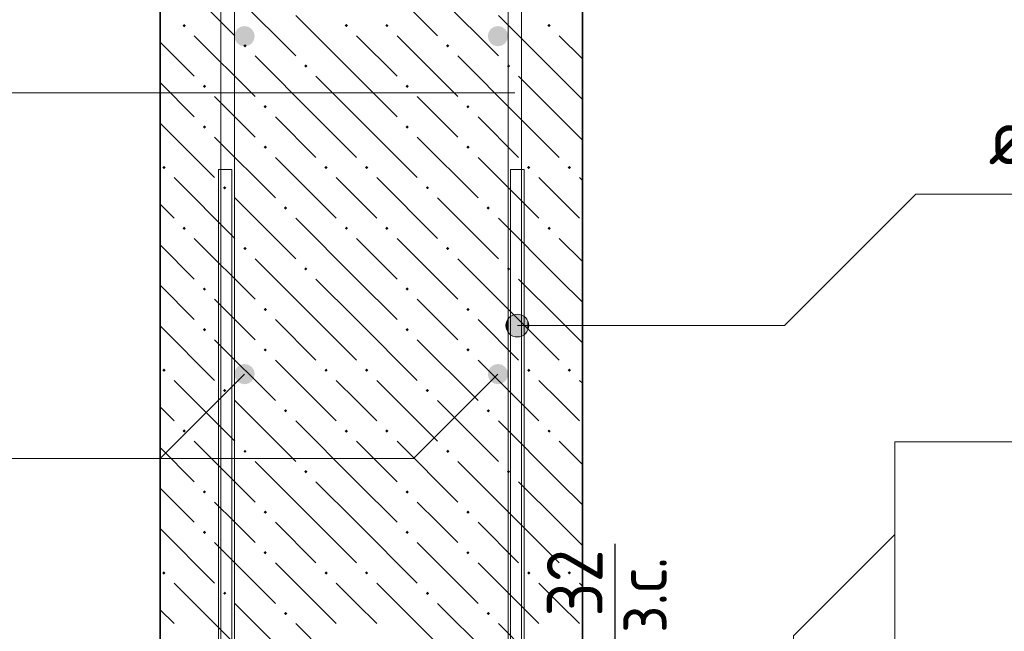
# Model space of a CAD drawing. Header units: millimetres. Extents: x 0 to 42000, y 0 to 29700.
# Tile 4 of 21: x 5342 to 9228, y 9294 to 11707. Entities that reach past the tile are written whole.
import ezdxf

# ---------------------------------------------------------------- set-up
doc = ezdxf.new("R2010")
doc.units = ezdxf.units.MM
for name, color, linetype, lineweight in [('Standard', 7, 'Continuous', 25), ('ЖБ Стена верхний уровень', 7, 'Continuous', 35), ('Позиционная метка линия выноска', 7, 'Continuous', 13), ('Стена обрамление П-обр.', 7, 'Continuous', 35), ('Стена фоновая арматура У1', 7, 'Continuous', 18), ('Стена фоновая арматура Х1', 7, 'Continuous', 35)]:
    doc.layers.add(name, color=color, linetype=linetype, lineweight=lineweight)
doc.layers.add('Размерная выноска', color=7, linetype='Continuous')
doc.styles.add('ISOCPEUR', font='txt')

msp = doc.modelspace()

# ---------------------------------------------------------------- hatches: boundary and pattern name
at = {"layer": 'ЖБ Стена верхний уровень', "linetype": 'Continuous', "lineweight": 18, "transparency": 33554687}
for points in [[(5985.2, 11683.9), (5991.7, 11690.4), (5998.2, 11683.9), (5991.7, 11677.4)], [(6625.2, 11683.9), (6631.7, 11690.4), (6638.2, 11683.9), (6631.7, 11677.4)], [(6785.2, 11683.9), (6791.7, 11690.4), (6798.2, 11683.9), (6791.7, 11677.4)], [(7425.2, 11683.9), (7431.7, 11690.4), (7438.2, 11683.9), (7431.7, 11677.4)], [(6225.2, 11603.9), (6231.7, 11610.4), (6238.2, 11603.9), (6231.7, 11597.4)], [(7025.2, 11603.9), (7031.7, 11610.4), (7038.2, 11603.9), (7031.7, 11597.4)], [(6465.2, 11523.9), (6471.7, 11530.4), (6478.2, 11523.9), (6471.7, 11517.4)], [(7265.2, 11523.9), (7271.7, 11530.4), (7278.2, 11523.9), (7271.7, 11517.4)], [(6065.2, 11443.9), (6071.7, 11450.4), (6078.2, 11443.9), (6071.7, 11437.4)], [(6865.2, 11443.9), (6871.7, 11450.4), (6878.2, 11443.9), (6871.7, 11437.4)], [(6305.2, 11363.9), (6311.7, 11370.4), (6318.2, 11363.9), (6311.7, 11357.4)], [(7105.2, 11363.9), (7111.7, 11370.4), (7118.2, 11363.9), (7111.7, 11357.4)], [(6065.2, 11283.9), (6071.7, 11290.4), (6078.2, 11283.9), (6071.7, 11277.4)], [(6865.2, 11283.9), (6871.7, 11290.4), (6878.2, 11283.9), (6871.7, 11277.4)], [(6305.2, 11203.9), (6311.7, 11210.4), (6318.2, 11203.9), (6311.7, 11197.4)], [(7105.2, 11203.9), (7111.7, 11210.4), (7118.2, 11203.9), (7111.7, 11197.4)], [(5905.2, 11123.9), (5911.7, 11130.4), (5918.2, 11123.9), (5911.7, 11117.4)], [(6545.2, 11123.9), (6551.7, 11130.4), (6558.2, 11123.9), (6551.7, 11117.4)], [(6705.2, 11123.9), (6711.7, 11130.4), (6718.2, 11123.9), (6711.7, 11117.4)], [(7345.2, 11123.9), (7351.7, 11130.4), (7358.2, 11123.9), (7351.7, 11117.4)], [(7505.2, 11123.9), (7511.7, 11130.4), (7518.2, 11123.9), (7511.7, 11117.4)], [(6145.2, 11043.9), (6151.7, 11050.4), (6158.2, 11043.9), (6151.7, 11037.4)], [(6945.2, 11043.9), (6951.7, 11050.4), (6958.2, 11043.9), (6951.7, 11037.4)], [(6385.2, 10963.9), (6391.7, 10970.4), (6398.2, 10963.9), (6391.7, 10957.4)], [(7185.2, 10963.9), (7191.7, 10970.4), (7198.2, 10963.9), (7191.7, 10957.4)], [(5985.2, 10883.9), (5991.7, 10890.4), (5998.2, 10883.9), (5991.7, 10877.4)], [(6625.2, 10883.9), (6631.7, 10890.4), (6638.2, 10883.9), (6631.7, 10877.4)], [(6785.2, 10883.9), (6791.7, 10890.4), (6798.2, 10883.9), (6791.7, 10877.4)], [(7425.2, 10883.9), (7431.7, 10890.4), (7438.2, 10883.9), (7431.7, 10877.4)], [(6225.2, 10803.9), (6231.7, 10810.4), (6238.2, 10803.9), (6231.7, 10797.4)], [(7025.2, 10803.9), (7031.7, 10810.4), (7038.2, 10803.9), (7031.7, 10797.4)], [(6465.2, 10723.9), (6471.7, 10730.4), (6478.2, 10723.9), (6471.7, 10717.4)], [(7265.2, 10723.9), (7271.7, 10730.4), (7278.2, 10723.9), (7271.7, 10717.4)], [(6065.2, 10643.9), (6071.7, 10650.4), (6078.2, 10643.9), (6071.7, 10637.4)], [(6865.2, 10643.9), (6871.7, 10650.4), (6878.2, 10643.9), (6871.7, 10637.4)], [(6305.2, 10563.9), (6311.7, 10570.4), (6318.2, 10563.9), (6311.7, 10557.4)], [(7105.2, 10563.9), (7111.7, 10570.4), (7118.2, 10563.9), (7111.7, 10557.4)], [(6065.2, 10483.9), (6071.7, 10490.4), (6078.2, 10483.9), (6071.7, 10477.4)], [(6865.2, 10483.9), (6871.7, 10490.4), (6878.2, 10483.9), (6871.7, 10477.4)], [(6305.2, 10403.9), (6311.7, 10410.4), (6318.2, 10403.9), (6311.7, 10397.4)], [(7105.2, 10403.9), (7111.7, 10410.4), (7118.2, 10403.9), (7111.7, 10397.4)], [(5905.2, 10323.9), (5911.7, 10330.4), (5918.2, 10323.9), (5911.7, 10317.4)], [(6545.2, 10323.9), (6551.7, 10330.4), (6558.2, 10323.9), (6551.7, 10317.4)], [(6705.2, 10323.9), (6711.7, 10330.4), (6718.2, 10323.9), (6711.7, 10317.4)], [(7345.2, 10323.9), (7351.7, 10330.4), (7358.2, 10323.9), (7351.7, 10317.4)], [(7505.2, 10323.9), (7511.7, 10330.4), (7518.2, 10323.9), (7511.7, 10317.4)], [(6145.2, 10243.9), (6151.7, 10250.4), (6158.2, 10243.9), (6151.7, 10237.4)], [(6945.2, 10243.9), (6951.7, 10250.4), (6958.2, 10243.9), (6951.7, 10237.4)], [(6385.2, 10163.9), (6391.7, 10170.4), (6398.2, 10163.9), (6391.7, 10157.4)], [(7185.2, 10163.9), (7191.7, 10170.4), (7198.2, 10163.9), (7191.7, 10157.4)], [(5985.2, 10083.9), (5991.7, 10090.4), (5998.2, 10083.9), (5991.7, 10077.4)], [(6625.2, 10083.9), (6631.7, 10090.4), (6638.2, 10083.9), (6631.7, 10077.4)], [(6785.2, 10083.9), (6791.7, 10090.4), (6798.2, 10083.9), (6791.7, 10077.4)], [(7425.2, 10083.9), (7431.7, 10090.4), (7438.2, 10083.9), (7431.7, 10077.4)], [(6225.2, 10003.9), (6231.7, 10010.4), (6238.2, 10003.9), (6231.7, 9997.4)], [(7025.2, 10003.9), (7031.7, 10010.4), (7038.2, 10003.9), (7031.7, 9997.4)], [(6465.2, 9923.9), (6471.7, 9930.4), (6478.2, 9923.9), (6471.7, 9917.4)], [(7265.2, 9923.9), (7271.7, 9930.4), (7278.2, 9923.9), (7271.7, 9917.4)], [(6065.2, 9843.9), (6071.7, 9850.4), (6078.2, 9843.9), (6071.7, 9837.4)], [(6865.2, 9843.9), (6871.7, 9850.4), (6878.2, 9843.9), (6871.7, 9837.4)], [(6305.2, 9763.9), (6311.7, 9770.4), (6318.2, 9763.9), (6311.7, 9757.4)], [(7105.2, 9763.9), (7111.7, 9770.4), (7118.2, 9763.9), (7111.7, 9757.4)], [(6065.2, 9683.9), (6071.7, 9690.4), (6078.2, 9683.9), (6071.7, 9677.4)], [(6865.2, 9683.9), (6871.7, 9690.4), (6878.2, 9683.9), (6871.7, 9677.4)], [(6305.2, 9603.9), (6311.7, 9610.4), (6318.2, 9603.9), (6311.7, 9597.4)], [(7105.2, 9603.9), (7111.7, 9610.4), (7118.2, 9603.9), (7111.7, 9597.4)], [(5905.2, 9523.9), (5911.7, 9530.4), (5918.2, 9523.9), (5911.7, 9517.4)], [(6545.2, 9523.9), (6551.7, 9530.4), (6558.2, 9523.9), (6551.7, 9517.4)], [(6705.2, 9523.9), (6711.7, 9530.4), (6718.2, 9523.9), (6711.7, 9517.4)], [(7345.2, 9523.9), (7351.7, 9530.4), (7358.2, 9523.9), (7351.7, 9517.4)], [(7505.2, 9523.9), (7511.7, 9530.4), (7518.2, 9523.9), (7511.7, 9517.4)], [(6145.2, 9443.9), (6151.7, 9450.4), (6158.2, 9443.9), (6151.7, 9437.4)], [(6945.2, 9443.9), (6951.7, 9450.4), (6958.2, 9443.9), (6951.7, 9437.4)], [(6385.2, 9363.9), (6391.7, 9370.4), (6398.2, 9363.9), (6391.7, 9357.4)], [(7185.2, 9363.9), (7191.7, 9370.4), (7198.2, 9363.9), (7191.7, 9357.4)]]:
    msp.add_hatch(color=7, dxfattribs=at).paths.add_polyline_path(points, flags=16)
at = {"layer": 'Позиционная метка линия выноска', "linetype": 'Continuous', "lineweight": 13, "transparency": 33554687}
for points in [[(7284.1, 10461.5), (7284.1, 10538.9), (7267.9, 10522.7)], [(7306.6, 10455.2), (7306.6, 10545.2), (7284.1, 10538.9)], [(7306.6, 10455.2), (7284.1, 10538.9), (7284.1, 10461.5)], [(7329.1, 10461.5), (7329.1, 10538.9), (7306.6, 10545.2)], [(7329.1, 10461.5), (7306.6, 10545.2), (7306.6, 10455.2)], [(7345.3, 10477.7), (7345.3, 10522.7), (7329.1, 10538.9)], [(7345.3, 10477.7), (7329.1, 10538.9), (7329.1, 10461.5)], [(7267.9, 10477.7), (7267.9, 10522.7), (7261.6, 10500.2)], [(7284.1, 10461.5), (7267.9, 10522.7), (7267.9, 10477.7)], [(7345.3, 10522.7), (7345.3, 10477.7), (7351.6, 10500.2)]]:
    msp.add_hatch(color=7, dxfattribs=at).paths.add_polyline_path(points)
at = {"layer": 'Стена фоновая арматура Х1', "linetype": 'Continuous', "lineweight": 18, "transparency": 33554687}
for points in [[(6269.9, 11642), (6266.9, 11657.3), (6258.2, 11670.3), (6245.2, 11679), (6229.9, 11682), (6214.6, 11679), (6201.6, 11670.3), (6193, 11657.3), (6189.9, 11642), (6193, 11626.7), (6201.6, 11613.7), (6214.6, 11605.1), (6229.9, 11602), (6245.2, 11605.1), (6258.2, 11613.7), (6266.9, 11626.7)], [(7269.9, 11642), (7266.9, 11657.3), (7258.2, 11670.3), (7245.2, 11679), (7229.9, 11682), (7214.6, 11679), (7201.6, 11670.3), (7193, 11657.3), (7189.9, 11642), (7193, 11626.7), (7201.6, 11613.7), (7214.6, 11605.1), (7229.9, 11602), (7245.2, 11605.1), (7258.2, 11613.7), (7266.9, 11626.7)], [(6269.9, 10308.7), (6266.9, 10324), (6258.2, 10337), (6245.2, 10345.6), (6229.9, 10348.7), (6214.6, 10345.6), (6201.6, 10337), (6193, 10324), (6189.9, 10308.7), (6193, 10293.4), (6201.6, 10280.4), (6214.6, 10271.7), (6229.9, 10268.7), (6245.2, 10271.7), (6258.2, 10280.4), (6266.9, 10293.4)], [(7269.9, 10308.7), (7266.9, 10324), (7258.2, 10337), (7245.2, 10345.6), (7229.9, 10348.7), (7214.6, 10345.6), (7201.6, 10337), (7193, 10324), (7189.9, 10308.7), (7193, 10293.4), (7201.6, 10280.4), (7214.6, 10271.7), (7229.9, 10268.7), (7245.2, 10271.7), (7258.2, 10280.4), (7266.9, 10293.4)]]:
    msp.add_hatch(color=7, dxfattribs=at).paths.add_polyline_path(points)

# ---------------------------------------------------------------- linework, layer by layer
at = {"layer": 'ЖБ Стена верхний уровень', "color": 7, "linetype": 'Continuous', "lineweight": 35, "transparency": 33554687}
for p, q in [((5896.6, 13241), (5896.6, 9208.7)), ((7563.2, 9208.7), (7563.2, 13241))]:
    msp.add_line(p, q, dxfattribs=at)
at = {"layer": 'ЖБ Стена верхний уровень', "color": 9, "linetype": 'Continuous', "lineweight": 18, "true_color": 0xc7c7c7, "transparency": 33554687}
for p, q in [((5951.7, 11883.9), (6191.7, 11643.9)), ((6751.7, 11883.9), (6991.7, 11643.9)), ((6191.7, 11803.9), (6431.7, 11563.9)), ((6991.7, 11803.9), (7231.7, 11563.9)), ((6671.7, 11483.9), (6431.7, 11723.9)), ((7471.7, 11483.9), (7231.7, 11723.9)), ((5896.6, 11619), (6031.7, 11483.9)), ((6031.7, 11643.9), (6271.7, 11403.9)), ((6671.7, 11643.9), (6831.7, 11483.9)), ((6831.7, 11643.9), (7071.7, 11403.9)), ((7471.7, 11643.9), (7563.2, 11552.4)), ((6511.7, 11323.9), (6271.7, 11563.9)), ((7311.7, 11323.9), (7071.7, 11563.9)), ((6511.7, 11483.9), (6671.7, 11323.9)), ((6671.7, 11483.9), (6831.7, 11323.9)), ((7311.7, 11483.9), (7471.7, 11323.9)), ((7471.7, 11483.9), (7563.2, 11392.4)), ((5896.6, 11459), (6031.7, 11323.9)), ((6191.7, 11323.9), (6111.7, 11403.9)), ((6991.7, 11323.9), (6911.7, 11403.9)), ((6271.7, 11243.9), (6191.7, 11323.9)), ((6351.7, 11323.9), (6511.7, 11163.9)), ((6511.7, 11323.9), (6671.7, 11163.9)), ((6671.7, 11323.9), (6911.7, 11083.9)), ((7071.7, 11243.9), (6991.7, 11323.9)), ((7151.7, 11323.9), (7311.7, 11163.9)), ((7311.7, 11323.9), (7471.7, 11163.9)), ((7471.7, 11323.9), (7563.2, 11232.4)), ((5896.6, 11299), (6111.7, 11083.9)), ((6111.7, 11243.9), (6351.7, 11003.9)), ((6911.7, 11243.9), (7151.7, 11003.9)), ((6351.7, 11163.9), (6591.7, 10923.9)), ((7151.7, 11163.9), (7391.7, 10923.9)), ((5951.7, 11083.9), (6191.7, 10843.9)), ((6671.7, 11003.9), (6591.7, 11083.9)), ((6751.7, 11083.9), (6991.7, 10843.9)), ((7471.7, 11003.9), (7391.7, 11083.9)), ((7551.7, 11083.9), (7563.2, 11072.4)), ((6191.7, 11003.9), (6431.7, 10763.9)), ((6751.7, 10923.9), (6671.7, 11003.9)), ((6991.7, 11003.9), (7231.7, 10763.9)), ((7551.7, 10923.9), (7471.7, 11003.9)), ((5951.7, 10923.9), (5896.6, 10979)), ((6671.7, 10683.9), (6431.7, 10923.9)), ((7471.7, 10683.9), (7231.7, 10923.9)), ((6031.7, 10843.9), (6271.7, 10603.9)), ((6671.7, 10843.9), (6831.7, 10683.9)), ((6831.7, 10843.9), (7071.7, 10603.9)), ((7471.7, 10843.9), (7563.2, 10752.4)), ((5896.6, 10819), (6031.7, 10683.9)), ((6511.7, 10523.9), (6271.7, 10763.9)), ((7311.7, 10523.9), (7071.7, 10763.9)), ((5896.6, 10659), (6031.7, 10523.9)), ((6511.7, 10683.9), (6671.7, 10523.9)), ((6671.7, 10683.9), (6831.7, 10523.9)), ((7311.7, 10683.9), (7471.7, 10523.9)), ((7471.7, 10683.9), (7563.2, 10592.4)), ((6191.7, 10523.9), (6111.7, 10603.9)), ((6991.7, 10523.9), (6911.7, 10603.9)), ((5896.6, 10499), (6111.7, 10283.9)), ((6271.7, 10443.9), (6191.7, 10523.9)), ((6351.7, 10523.9), (6511.7, 10363.9)), ((6511.7, 10523.9), (6671.7, 10363.9)), ((6671.7, 10523.9), (6911.7, 10283.9)), ((7071.7, 10443.9), (6991.7, 10523.9)), ((7151.7, 10523.9), (7311.7, 10363.9)), ((7311.7, 10523.9), (7471.7, 10363.9)), ((7471.7, 10523.9), (7563.2, 10432.4)), ((6111.7, 10443.9), (6351.7, 10203.9)), ((6911.7, 10443.9), (7151.7, 10203.9)), ((6351.7, 10363.9), (6591.7, 10123.9)), ((7151.7, 10363.9), (7391.7, 10123.9)), ((5951.7, 10283.9), (6191.7, 10043.9)), ((6671.7, 10203.9), (6591.7, 10283.9)), ((6751.7, 10283.9), (6991.7, 10043.9)), ((7471.7, 10203.9), (7391.7, 10283.9)), ((7551.7, 10283.9), (7563.2, 10272.4)), ((6191.7, 10203.9), (6431.7, 9963.9)), ((6751.7, 10123.9), (6671.7, 10203.9)), ((6991.7, 10203.9), (7231.7, 9963.9)), ((7551.7, 10123.9), (7471.7, 10203.9)), ((5951.7, 10123.9), (5896.6, 10179)), ((6671.7, 9883.9), (6431.7, 10123.9)), ((7471.7, 9883.9), (7231.7, 10123.9)), ((6031.7, 10043.9), (6271.7, 9803.9)), ((6671.7, 10043.9), (6831.7, 9883.9)), ((6831.7, 10043.9), (7071.7, 9803.9)), ((7471.7, 10043.9), (7563.2, 9952.4)), ((5896.6, 10019), (6031.7, 9883.9)), ((6511.7, 9723.9), (6271.7, 9963.9)), ((7311.7, 9723.9), (7071.7, 9963.9)), ((6511.7, 9883.9), (6671.7, 9723.9)), ((6671.7, 9883.9), (6831.7, 9723.9)), ((7311.7, 9883.9), (7471.7, 9723.9)), ((7471.7, 9883.9), (7563.2, 9792.4)), ((5896.6, 9859), (6031.7, 9723.9)), ((6191.7, 9723.9), (6111.7, 9803.9)), ((6991.7, 9723.9), (6911.7, 9803.9)), ((6271.7, 9643.9), (6191.7, 9723.9)), ((6351.7, 9723.9), (6511.7, 9563.9)), ((6511.7, 9723.9), (6671.7, 9563.9)), ((6671.7, 9723.9), (6911.7, 9483.9)), ((7071.7, 9643.9), (6991.7, 9723.9)), ((7151.7, 9723.9), (7311.7, 9563.9)), ((7311.7, 9723.9), (7471.7, 9563.9)), ((7471.7, 9723.9), (7563.2, 9632.4)), ((5896.6, 9699), (6111.7, 9483.9)), ((6111.7, 9643.9), (6351.7, 9403.9)), ((6911.7, 9643.9), (7151.7, 9403.9)), ((6351.7, 9563.9), (6591.7, 9323.9)), ((7151.7, 9563.9), (7391.7, 9323.9)), ((5951.7, 9483.9), (6191.7, 9243.9)), ((6671.7, 9403.9), (6591.7, 9483.9)), ((6751.7, 9483.9), (6991.7, 9243.9)), ((7471.7, 9403.9), (7391.7, 9483.9)), ((7551.7, 9483.9), (7563.2, 9472.4)), ((6191.7, 9403.9), (6386.9, 9208.7)), ((6751.7, 9323.9), (6671.7, 9403.9)), ((6991.7, 9403.9), (7186.9, 9208.7)), ((7551.7, 9323.9), (7471.7, 9403.9)), ((5951.7, 9323.9), (5896.6, 9379)), ((6546.9, 9208.7), (6431.7, 9323.9)), ((7346.9, 9208.7), (7231.7, 9323.9))]:
    msp.add_line(p, q, dxfattribs=at)
at = {"layer": 'Позиционная метка линия выноска', "color": 7, "linetype": 'Continuous', "lineweight": 13, "transparency": 33554687}
for p, q in [((7296.6, 11418.7), (3148, 11418.7)), ((7306.6, 10545.2), (7306.6, 10545.2)), ((7261.6, 10500.2), (7261.6, 10500.2)), ((7351.6, 10500.2), (7351.6, 10500.2)), ((7306.6, 10455.2), (7306.6, 10455.2)), ((6229.9, 10308.7), (5896.6, 9975.4))]:
    msp.add_line(p, q, dxfattribs=at)
for points in [[(11166.6, 11018.7), (8879.7, 11018.7), (8361.2, 10500.2), (7306.6, 10500.2)], [(3088, 9975.4), (6896.6, 9975.4), (7229.9, 10308.7)], [(8796.6, 8875.3), (8796.6, 10042), (11476.6, 10042)], [(8396.6, 8875.3), (8396.6, 9275.3), (8796.6, 9675.3)]]:
    msp.add_lwpolyline(points, dxfattribs=at)
msp.add_circle((7306.6, 10500.2), 45, dxfattribs=at)
at = {"layer": 'Размерная выноска', "color": 7, "linetype": 'Continuous', "lineweight": -3, "transparency": 33554687}
msp.add_line((7693, 9208.7), (7693, 9638.9), dxfattribs=at)
at = {"layer": 'Стена обрамление П-обр.', "color": 38, "linetype": 'Continuous', "lineweight": 13, "true_color": 0x5f1e0f, "transparency": 33554687}
for points in [[(6126.6, 7906.5), (6126.6, 11115.4), (6179.9, 11115.4)], [(6179.9, 11115.4), (6179.9, 7910.2)], [(7279.9, 7910.2), (7279.9, 11115.4), (7333.2, 11115.4), (7333.2, 7906.5)]]:
    msp.add_lwpolyline(points, dxfattribs=at)
at = {"layer": 'Стена фоновая арматура У1', "color": 7, "linetype": 'Continuous', "lineweight": 13, "transparency": 33554687}
for points in [[(6136.6, 7708.7), (6136.6, 13267.7), (6189.9, 13267.7), (6189.9, 7708.7), (6136.6, 7708.7)], [(7269.9, 7708.7), (7269.9, 13267.7), (7323.2, 13267.7), (7323.2, 7708.7), (7269.9, 7708.7)]]:
    msp.add_lwpolyline(points, dxfattribs=at)

# ---------------------------------------------------------------- texts
at = {"layer": 'Standard', "color": 7, "linetype": 'Continuous', "lineweight": 18, "transparency": 33554687, "insert": (7896.1, 9287), "char_height": 200, "width": 459.942, "attachment_point": 7, "rotation": 90, "style": 'ISOCPEUR'}
msp.add_mtext('\\W0.90;з.с.', dxfattribs=at)
at = {"layer": 'Standard', "color": 7, "linetype": 'Continuous', "lineweight": 25, "transparency": 33554687, "insert": (7643, 9351.9), "char_height": 220, "width": 403.924, "attachment_point": 7, "rotation": 90, "style": 'ISOCPEUR'}
msp.add_mtext('\\W0.87;32', dxfattribs=at)
at = {"layer": 'Стена обрамление П-обр.', "color": 7, "linetype": 'Continuous', "lineweight": 13, "transparency": 33554687, "insert": (9166.4, 11136.1), "char_height": 220, "width": 1949.982, "attachment_point": 7, "style": 'ISOCPEUR'}
msp.add_mtext('\\W0.93;ø8 L=1165mm ', dxfattribs=at)

doc.saveas('drawing.dxf')
